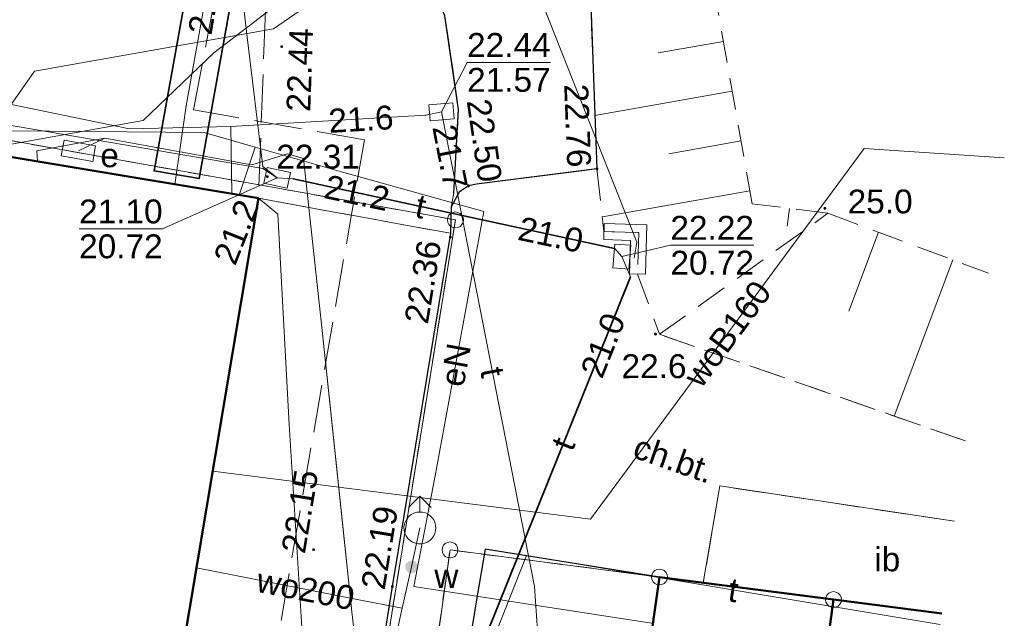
# Model space of a CAD drawing. Extents: x 7395144 to 7395446, y 6007497 to 6007827.
# Tile 22 of 62: x 7395413 to 7395444, y 6007572 to 6007590. Entities that reach past the tile are written whole.
import ezdxf
from ezdxf.enums import TextEntityAlignment as Align

# ---------------------------------------------------------------- set-up
doc = ezdxf.new("R2010")
doc.units = 0
doc.header["$PDSIZE"] = 0.75
for name, pattern in [('PRZER1-1', [2, 1, -1]), ('PRZER2-1', [3, 2, -1]), ('PRZER3-1', [4, 3, -1])]:
    doc.linetypes.add(name, pattern=pattern)
doc.layers.get('0').update_dxf_attribs({"linetype": 'CONTINUOUS', "lineweight": 13})
for name, color, linetype, lineweight in [('GEPPGD', 7, 'CONTINUOUS', 18), ('GESBZO', 7, 'CONTINUOUS', 50), ('GESDZI', 7, 'CONTINUOUS', 18), ('GSLDSO', 7, 'CONTINUOUS', 18), ('GSLKRW', 7, 'CONTINUOUS', 25), ('GSPWPN', 7, 'CONTINUOUS', 13), ('GSPWPN_O', 7, 'CONTINUOUS', 13), ('GSPWPS', 7, 'CONTINUOUS', 13), ('GSPWPS_O', 7, 'CONTINUOUS', 13), ('GSSIIN', 7, 'CONTINUOUS', 18), ('GSSIIN_O', 7, 'CONTINUOUS', 18), ('GSSKOA', 7, 'PRZER3-1', 18), ('GSSKOD', 7, 'PRZER2-1', 18), ('GSSKOD_O', 7, 'PRZER2-1', 18), ('GSSZSN', 7, 'PRZER2-1', 18), ('GULLOB', 7, 'CONTINUOUS', 35), ('GUPIKP', 7, 'CONTINUOUS', 18), ('GUPPRZ', 7, 'CONTINUOUS', 18), ('GUPPRZ_O', 7, 'CONTINUOUS', 18)]:
    doc.layers.add(name, color=color, linetype=linetype, lineweight=lineweight)
for name, color, linetype, lineweight, true_color in [('GESUZY', 7, 'PRZER1-1', 18, 0x008000), ('GULCPR', 7, 'CONTINUOUS', 18, 0xd200d2), ('GULEPR', 1, 'CONTINUOUS', 18, 0xff0000), ('GULEPR_O', 1, 'CONTINUOUS', 18, 0xff0000), ('GULTPR', 7, 'CONTINUOUS', 18, 0xff9100), ('GULTPR_O', 7, 'CONTINUOUS', 18, 0xff9100), ('GULWPR', 5, 'CONTINUOUS', 18, 0x0000ff), ('GULWPR_O', 5, 'CONTINUOUS', 18, 0x0000ff), ('GUPESE', 1, 'CONTINUOUS', 18, 0xff0000), ('GUPESE_O', 1, 'CONTINUOUS', 18, 0xff0000), ('GUPWDT', 5, 'CONTINUOUS', 18, 0x0000ff), ('GUPWZA', 5, 'CONTINUOUS', 18, 0x0000ff), ('GUPWZA_O', 5, 'CONTINUOUS', 18, 0x0000ff)]:
    doc.layers.add(name, color=color, linetype=linetype, lineweight=lineweight, true_color=true_color)
doc.styles.add('GEO-INFO', font='arial.ttf')

# ---------------------------------------------------------------- blocks, each defined once
blk = doc.blocks.new('KOLO')
blk.add_hatch(color=0).paths.add_polyline_path([(-0.5, 0), (-0.482963, -0.12941), (-0.433013, -0.25), (-0.353553, -0.353553), (-0.25, -0.433013), (-0.12941, -0.482963), (0, -0.5), (0.12941, -0.482963), (0.25, -0.433013), (0.353553, -0.353553), (0.433013, -0.25), (0.482963, -0.12941), (0.5, 0), (0.482963, 0.12941), (0.433013, 0.25), (0.353553, 0.353553), (0.25, 0.433013), (0.12941, 0.482963), (0, 0.5), (-0.12941, 0.482963), (-0.25, 0.433013), (-0.353553, 0.353553), (-0.433013, 0.25), (-0.482963, 0.12941)])
blk = doc.blocks.new('POINT')
at = {"color": 0}
blk.add_point((0, 0), dxfattribs=at)
blk = doc.blocks.new('SZAFA1')
at = {"color": 0}
blk.add_lwpolyline([(-1, -0.5), (-1, 0.5), (1, 0.5), (1, -0.5)], close=True, dxfattribs=at)
blk = doc.blocks.new('SUUS02')
at = {"color": 0}
for points in [[(-0.707107, 1.292893), (0, 2), (0.707107, 1.292893)], [(0, 1), (0, 2)]]:
    blk.add_lwpolyline(points, dxfattribs=at)
blk.add_lwpolyline([(0, 1), (0.173648, 0.984808), (0.34202, 0.939693), (0.5, 0.866025), (0.642788, 0.766044), (0.766044, 0.642788), (0.866025, 0.5), (0.939693, 0.34202), (0.984808, 0.173648), (1, 0), (0.984808, -0.173648), (0.939693, -0.34202), (0.866025, -0.5), (0.75575, -0.654861), (0.618159, -0.786053), (0.458227, -0.888835), (0.281733, -0.959493), (0.095056, -0.995472), (-0.095056, -0.995472), (-0.281733, -0.959493), (-0.458227, -0.888835), (-0.618159, -0.786053), (-0.75575, -0.654861), (-0.866025, -0.5), (-0.945001, -0.327068), (-0.989821, -0.142315), (-0.998867, 0.047582), (-0.971812, 0.235759), (-0.909632, 0.415415), (-0.814576, 0.580057), (-0.690079, 0.723734), (-0.540641, 0.841254), (-0.371662, 0.928368), (-0.189251, 0.981929)], close=True, dxfattribs=at)
blk = doc.blocks.new('PROSTOKAT1_5-1_PELNY')
at = {"color": 0}
blk.add_lwpolyline([(0.75, -0.5), (-0.75, -0.5), (-0.75, 0.5), (0.75, 0.5)], close=True, dxfattribs=at)
blk = doc.blocks.new('PION_C')
at = {"color": 0}
blk.add_lwpolyline([(0, 0.5), (0, -0.5)], dxfattribs=at)
blk = doc.blocks.new('EPPGS')
at = {"color": 0}
blk.add_lwpolyline([(0, 0.5), (0.154508, 0.475528), (0.293893, 0.404508), (0.404508, 0.293893), (0.475528, 0.154508), (0.5, 0), (0.475528, -0.154508), (0.404508, -0.293893), (0.293893, -0.404508), (0.154508, -0.475528), (0, -0.5), (-0.154508, -0.475528), (-0.293893, -0.404508), (-0.404508, -0.293893), (-0.475528, -0.154508), (-0.5, 0), (-0.475528, 0.154508), (-0.404508, 0.293893), (-0.293893, 0.404508), (-0.154508, 0.475528)], close=True, dxfattribs=at)

msp = doc.modelspace()

# ---------------------------------------------------------------- linework, layer by layer
at = {"layer": 'GESBZO', "color": 7, "linetype": 'Continuous', "lineweight": 50, "elevation": 10.18}
for points in [[(7395420.86, 6007584.82), (7395416.8, 6007560.56), (7395404.37, 6007562.63), (7395408.47, 6007586.88)], [(7395433.07, 6007570.28), (7395433.44, 6007572.93), (7395438.9, 6007572.22), (7395438.53, 6007569.51), (7395437.17, 6007559.68), (7395431.7, 6007560.5)]]:
    msp.add_lwpolyline(points, close=True, dxfattribs=at)
for points in [[(7395440.572, 6007559.2), (7395437.17, 6007559.68), (7395438.53, 6007569.51), (7395438.9, 6007572.22)], [(7395438.9, 6007572.22), (7395442.297, 6007571.78)]]:
    msp.add_lwpolyline(points, dxfattribs=at)
at = {"layer": 'GESDZI', "color": 7, "linetype": 'Continuous', "lineweight": 18, "elevation": 10.22}
for points in [[(7395442.297, 6007571.78), (7395438.9, 6007572.22), (7395433.44, 6007572.93), (7395426.87, 6007573.78), (7395424.71, 6007558.34), (7395422.21, 6007554.23), (7395427.04, 6007584.14), (7395402.11, 6007588.59), (7395407.56, 6007620.73), (7395392.56, 6007656.98), (7395384.8, 6007680.52), (7395380.12, 6007687.98), (7395387.93, 6007687.6), (7395391.55, 6007686.44), (7395398.27, 6007685.14), (7395398.89, 6007662.88), (7395405.05, 6007646.23), (7395414.78, 6007621.54), (7395431.85, 6007626.76), (7395433.13, 6007624.47), (7395436.27, 6007622.09), (7395440.39, 6007620.59), (7395444.021, 6007620.839)], [(7395440.162, 6007556.204), (7395436.76, 6007556.67), (7395437.17, 6007559.68), (7395438.53, 6007569.51), (7395438.9, 6007572.22)], [(7395438.9, 6007572.22), (7395442.297, 6007571.78)]]:
    msp.add_lwpolyline(points, dxfattribs=at)
for points in [[(7395402.11, 6007588.59), (7395427.04, 6007584.14), (7395422.21, 6007554.23), (7395395.28, 6007558.12), (7395398.1, 6007570.68)], [(7395426.87, 6007573.78), (7395433.44, 6007572.93), (7395433.07, 6007570.28), (7395431.7, 6007560.5), (7395431.27, 6007557.43), (7395424.71, 6007558.34)], [(7395433.44, 6007572.93), (7395438.9, 6007572.22), (7395438.53, 6007569.51), (7395437.17, 6007559.68), (7395436.76, 6007556.67), (7395431.27, 6007557.43), (7395431.7, 6007560.5), (7395433.07, 6007570.28)]]:
    msp.add_lwpolyline(points, close=True, dxfattribs=at)
at = {"layer": 'GESUZY', "color": 96, "linetype": 'PRZER1-1', "lineweight": 18, "ltscale": 0.5, "true_color": 0x008000, "elevation": 10.08}
for points in [[(7395442.297, 6007571.78), (7395438.9, 6007572.22), (7395433.44, 6007572.93), (7395426.87, 6007573.78), (7395424.71, 6007558.34), (7395422.21, 6007554.23), (7395427.04, 6007584.14), (7395402.11, 6007588.59), (7395407.56, 6007620.73), (7395392.56, 6007656.98), (7395384.8, 6007680.52), (7395380.12, 6007687.98), (7395387.93, 6007687.6), (7395391.55, 6007686.44), (7395398.27, 6007685.14), (7395398.89, 6007662.88), (7395405.05, 6007646.23), (7395414.78, 6007621.54), (7395431.85, 6007626.76), (7395433.13, 6007624.47), (7395436.27, 6007622.09), (7395440.39, 6007620.59), (7395444.021, 6007620.839)], [(7395440.162, 6007556.204), (7395436.76, 6007556.67), (7395437.17, 6007559.68), (7395438.53, 6007569.51), (7395438.9, 6007572.22), (7395442.297, 6007571.78)]]:
    msp.add_lwpolyline(points, dxfattribs=at)
for points in [[(7395422.21, 6007554.23), (7395395.28, 6007558.12), (7395398.1, 6007570.68), (7395402.11, 6007588.59), (7395427.04, 6007584.14)], [(7395431.27, 6007557.43), (7395424.71, 6007558.34), (7395426.87, 6007573.78), (7395433.44, 6007572.93), (7395433.07, 6007570.28), (7395431.7, 6007560.5)], [(7395436.76, 6007556.67), (7395431.27, 6007557.43), (7395431.7, 6007560.5), (7395433.07, 6007570.28), (7395433.44, 6007572.93), (7395438.9, 6007572.22), (7395438.53, 6007569.51), (7395437.17, 6007559.68)]]:
    msp.add_lwpolyline(points, close=True, dxfattribs=at)
at = {"layer": 'GSLDSO', "color": 7, "linetype": 'Continuous', "lineweight": 18, "elevation": 10.18}
for points in [[(7395431.709, 6007584.03), (7395433.048, 6007583.981), (7395433, 6007582.432)], [(7395431.691, 6007583.53), (7395432.532, 6007583.499), (7395432.5, 6007582.448)]]:
    msp.add_lwpolyline(points, dxfattribs=at)
at = {"layer": 'GSLKRW', "color": 7, "linetype": 'Continuous', "lineweight": 25, "elevation": 10.18}
for points in [[(7395412.96, 6007619.71), (7395413.59, 6007619.28), (7395414.09, 6007619.17), (7395414.61, 6007619.24), (7395415.04, 6007619.35), (7395419.73, 6007621.36), (7395421.82, 6007616.25), (7395424.47, 6007609.69), (7395428.42, 6007600.01), (7395431.2, 6007593.19), (7395431.48, 6007585.74), (7395427.7, 6007585.26), (7395427.45, 6007585.21), (7395427.16, 6007585.01), (7395426.91, 6007584.55), (7395426.89, 6007583.72)], [(7395426.99, 6007584.98), (7395427.14, 6007587.61), (7395426.71, 6007590.55), (7395421.27, 6007604.01), (7395415.04, 6007619.35)], [(7395426.89, 6007583.72), (7395425.06, 6007572.63), (7395424.86, 6007571.39), (7395421.93, 6007553.71)], [(7395433.44, 6007572.93), (7395427.969, 6007573.8), (7395427.715, 6007572.281), (7395427.49, 6007570.93), (7395426.31, 6007561.22)]]:
    msp.add_lwpolyline(points, dxfattribs=at)
at = {"layer": 'GSSIIN', "color": 7, "linetype": 'Continuous', "lineweight": 18, "elevation": 10.18}
for points in [[(7395442.297, 6007571.78), (7395438.9, 6007572.22), (7395434.813, 6007572.751), (7395435.329, 6007575.79)], [(7395435.329, 6007575.79), (7395442.694, 6007574.681)]]:
    msp.add_lwpolyline(points, dxfattribs=at)
at = {"layer": 'GSSKOA', "color": 7, "linetype": 'PRZER3-1', "lineweight": 18, "ltscale": 0.5, "elevation": 10.18}
for points in [[(7395415.04, 6007619.35), (7395421.27, 6007604.01), (7395426.71, 6007590.55), (7395427.14, 6007587.61), (7395426.99, 6007584.98), (7395426.91, 6007584.55), (7395427.16, 6007585.01), (7395427.45, 6007585.21), (7395427.7, 6007585.26), (7395431.48, 6007585.74), (7395431.2, 6007593.19), (7395428.42, 6007600.01), (7395424.47, 6007609.69), (7395421.82, 6007616.25), (7395419.73, 6007621.36)], [(7395412.52, 6007620.77), (7395409.33, 6007619.67), (7395414.06, 6007608.07), (7395421.08, 6007590.7), (7395420.86, 6007584.82), (7395426.89, 6007583.72), (7395426.91, 6007584.55), (7395426.99, 6007584.98), (7395427.14, 6007587.61), (7395426.71, 6007590.55), (7395421.27, 6007604.01), (7395415.04, 6007619.35), (7395414.61, 6007619.24), (7395414.09, 6007619.17), (7395413.59, 6007619.28), (7395412.96, 6007619.71)]]:
    msp.add_lwpolyline(points, close=True, dxfattribs=at)
msp.add_lwpolyline([(7395440.162, 6007556.206), (7395436.873, 6007556.636), (7395431.423, 6007557.453), (7395430.479, 6007557.686), (7395429.641, 6007553.304), (7395421.93, 6007553.71), (7395424.86, 6007571.39), (7395425.06, 6007572.63), (7395426.89, 6007583.72), (7395420.86, 6007584.82), (7395416.8, 6007560.56), (7395416.654, 6007560.584), (7395416.15, 6007557.38), (7395411.23, 6007558.19)], dxfattribs=at)
at = {"layer": 'GSSKOD', "color": 7, "linetype": 'PRZER2-1', "lineweight": 18, "ltscale": 0.5, "elevation": 10.18}
for points in [[(7395426.51, 6007571.15), (7395424.86, 6007571.39), (7395425.06, 6007572.63), (7395426.89, 6007583.72), (7395426.91, 6007584.55), (7395427.16, 6007585.01), (7395427.45, 6007585.21), (7395427.7, 6007585.26), (7395431.48, 6007585.74), (7395431.7, 6007583.78), (7395432.79, 6007583.74), (7395432.75, 6007582.44), (7395433.441, 6007580.549), (7395443.04, 6007577.203)], [(7395435.329, 6007575.79), (7395434.813, 6007572.751), (7395433.44, 6007572.93), (7395433.07, 6007570.28), (7395427.81, 6007571.06), (7395426.31, 6007561.22), (7395425.96, 6007559.65), (7395428.4, 6007559.28), (7395428.64, 6007560.909), (7395431.7, 6007560.5), (7395431.809, 6007560.484), (7395431.53, 6007558.55), (7395440.314, 6007557.313)], [(7395442.694, 6007574.681), (7395435.329, 6007575.79)]]:
    msp.add_lwpolyline(points, dxfattribs=at)
at = {"layer": 'GSSZSN', "color": 7, "linetype": 'PRZER2-1', "lineweight": 18, "ltscale": 0.5, "elevation": 10.06}
for points in [[(7395421.52, 6007623), (7395419.73, 6007621.36), (7395421.82, 6007616.25), (7395424.47, 6007609.69), (7395428.42, 6007600.01), (7395431.2, 6007593.19), (7395431.48, 6007585.74), (7395431.7, 6007583.78), (7395431.95, 6007583.77), (7395432.79, 6007583.74), (7395432.75, 6007582.44), (7395433.441, 6007580.549), (7395438.724, 6007584.348)], [(7395438.724, 6007584.348), (7395436.35, 6007584.65), (7395434.86, 6007593.05), (7395434.29, 6007594.33), (7395432.93, 6007597.38), (7395421.52, 6007623)], [(7395443.04, 6007577.203), (7395433.441, 6007580.549), (7395438.724, 6007584.348)], [(7395438.724, 6007584.348), (7395443.761, 6007582.464)]]:
    msp.add_lwpolyline(points, dxfattribs=at)
at = {"layer": 'GSSZSN', "color": 7, "linetype": 'Continuous', "lineweight": 18, "elevation": 10.06, "flags": 128}
for points in [[(7395435.446, 6007589.745), (7395433.402, 6007589.382)], [(7395435.724, 6007588.182), (7395431.417, 6007587.418)], [(7395436.001, 6007586.619), (7395433.739, 6007586.217)], [(7395436.278, 6007585.056), (7395431.649, 6007584.234)], [(7395437.516, 6007584.502), (7395437.445, 6007583.939)], [(7395440.307, 6007583.756), (7395439.381, 6007581.279)], [(7395442.638, 6007582.885), (7395440.804, 6007577.982)]]:
    msp.add_lwpolyline(points, dxfattribs=at)
at = {"layer": 'GULCPR', "color": 212, "linetype": 'Continuous', "lineweight": 18, "true_color": 0xd200d2, "elevation": 10.14}
msp.add_lwpolyline([(7395418.237, 6007585.256), (7395418.592, 6007587.719), (7395421.921, 6007606.258), (7395421.984, 6007607.007), (7395418.546, 6007614.205), (7395412.637, 6007627.31)], dxfattribs=at)
at = {"layer": 'GULCPR', "color": 212, "linetype": 'PRZER3-1', "lineweight": 18, "ltscale": 0.5, "true_color": 0xd200d2, "elevation": 10.14}
msp.add_lwpolyline([(7395415.591, 6007504.481), (7395416.124, 6007507.539), (7395417.428, 6007515.38), (7395419.517, 6007526.992), (7395421.62, 6007550.048), (7395413.523, 6007551.076), (7395414.196, 6007556.198), (7395414.448, 6007557.66), (7395414.682, 6007559.057), (7395419.267, 6007558.279), (7395420.886, 6007567.624), (7395424.185, 6007586.654), (7395418.825, 6007587.595), (7395419.622, 6007591.792)], dxfattribs=at)
msp.add_lwpolyline([(7395415.591, 6007504.481), (7395416.124, 6007507.539), (7395417.428, 6007515.38), (7395419.517, 6007526.992), (7395421.62, 6007550.048), (7395413.523, 6007551.076), (7395414.196, 6007556.198), (7395414.448, 6007557.66), (7395414.682, 6007559.057), (7395419.267, 6007558.279), (7395420.886, 6007567.624), (7395424.185, 6007586.654), (7395418.825, 6007587.595), (7395419.622, 6007591.792)], dxfattribs=at)
at = {"layer": 'GULEPR', "color": 1, "linetype": 'Continuous', "lineweight": 18, "true_color": 0xff0000, "elevation": 10.14}
for points in [[(7395412.565, 6007587.001), (7395413.836, 6007588.808), (7395421.332, 6007590.136), (7395426.418, 6007593.646), (7395426.254, 6007597.447), (7395424.31, 6007605.31), (7395422.596, 6007608.146), (7395419.054, 6007614.115), (7395418.078, 6007615.722), (7395416.36, 6007618.595), (7395414.627, 6007621.646), (7395413.696, 6007623.232)], [(7395413.696, 6007623.232), (7395414.627, 6007621.646), (7395416.36, 6007618.595), (7395418.078, 6007615.722), (7395419.054, 6007614.115), (7395422.596, 6007608.146), (7395424.31, 6007605.31), (7395424.636, 6007603.993), (7395425.427, 6007600.792), (7395426.254, 6007597.447), (7395426.418, 6007593.646), (7395421.332, 6007590.136), (7395413.836, 6007588.808), (7395412.565, 6007587.001)], [(7395417.878, 6007614.469), (7395420.151, 6007610.611), (7395421.909, 6007607.646), (7395423.309, 6007605.131), (7395424.928, 6007599.907), (7395425.826, 6007597.037), (7395425.632, 6007595.723), (7395425.284, 6007593.856), (7395419.462, 6007589.39), (7395417.243, 6007587.261), (7395411.934, 6007586.304)], [(7395411.433, 6007586.387), (7395411.885, 6007586.945), (7395419.158, 6007586.885), (7395420.757, 6007586.427)], [(7395411.433, 6007586.387), (7395411.885, 6007586.945), (7395419.158, 6007586.885), (7395420.757, 6007586.427)], [(7395416.045, 6007586.711), (7395413.905, 6007586.311), (7395413.929, 6007585.972)], [(7395416.045, 6007586.711), (7395415.212, 6007586.31)], [(7395438.658, 6007545.239), (7395435.666, 6007546.008), (7395424.039, 6007547.995), (7395424.288, 6007554.448), (7395425.258, 6007558.549), (7395424.782, 6007563.232), (7395423.792, 6007571.835), (7395422.864, 6007580.665), (7395422.271, 6007586.066), (7395421.77, 6007586.218), (7395420.658, 6007585.867), (7395416.045, 6007586.711)], [(7395438.658, 6007545.239), (7395435.666, 6007546.008), (7395424.039, 6007547.995), (7395424.288, 6007554.448), (7395425.258, 6007558.549), (7395424.782, 6007563.232), (7395423.792, 6007571.835), (7395423.455, 6007575.027), (7395423.111, 6007578.308), (7395422.864, 6007580.665), (7395422.271, 6007586.066), (7395421.77, 6007586.218), (7395420.658, 6007585.867), (7395416.045, 6007586.711)], [(7395420.757, 6007586.427), (7395420.259, 6007584.92)], [(7395420.757, 6007586.427), (7395423.47, 6007585.649), (7395427.936, 6007584.405), (7395426.396, 6007576.057), (7395425.74, 6007572.627), (7395433.192, 6007571.486)], [(7395420.757, 6007586.427), (7395423.47, 6007585.649), (7395427.936, 6007584.405), (7395426.396, 6007576.057), (7395425.74, 6007572.627), (7395433.192, 6007571.486)], [(7395420.86, 6007584.82), (7395421.47, 6007584.324), (7395421.824, 6007577.713), (7395422.259, 6007570.69), (7395422.622, 6007563.773), (7395422.88, 6007558.313), (7395423.446, 6007552.887), (7395423.022, 6007547.003)]]:
    msp.add_lwpolyline(points, dxfattribs=at)
at = {"layer": 'GULLOB', "color": 7, "linetype": 'Continuous', "lineweight": 35, "elevation": 10.12}
for points in [[(7395413.654, 6007626.816), (7395419.486, 6007614.175), (7395422.877, 6007607.052), (7395418.997, 6007585.438), (7395417.586, 6007585.677), (7395421.32, 6007606.416), (7395417.606, 6007614.235), (7395407.148, 6007637.7), (7395394.093, 6007671.597), (7395383.773, 6007687.421), (7395360.309, 6007692.618), (7395364.145, 6007722.468), (7395362.683, 6007722.707), (7395363.227, 6007726.797), (7395364.716, 6007726.581), (7395367.676, 6007750.689)], [(7395421.954, 6007585.427), (7395432.03, 6007583.245)], [(7395426.431, 6007567.203), (7395432.529, 6007582.354)]]:
    msp.add_lwpolyline(points, dxfattribs=at)
at = {"layer": 'GULTPR', "color": 30, "linetype": 'Continuous', "lineweight": 18, "true_color": 0xff9100, "elevation": 10.14}
for points in [[(7395432.649, 6007582.943), (7395432.731, 6007583.438), (7395416.672, 6007624.091), (7395416.523, 6007624.38)], [(7395421.451, 6007585.463), (7395420.995, 6007585.813), (7395420.504, 6007589.872), (7395419.761, 6007596.324), (7395419.208, 6007602.513), (7395418.524, 6007607.613), (7395418, 6007612.349), (7395417.275, 6007614.226), (7395416.665, 6007624.143), (7395416.523, 6007624.38)], [(7395311.597, 6007602.859), (7395311.008, 6007598.473), (7395324.145, 6007596.97), (7395404.049, 6007588.655), (7395421.001, 6007585.758), (7395421.451, 6007585.463)], [(7395426.603, 6007587.531), (7395426.109, 6007587.426), (7395419.999, 6007587.068), (7395416.819, 6007586.997), (7395410.007, 6007588.403), (7395405.705, 6007588.666), (7395385.495, 6007591.038)], [(7395429.648, 6007570.787), (7395429.521, 6007572.627), (7395426.603, 6007587.531)], [(7395420.026, 6007584.959), (7395419.999, 6007587.068)], [(7395432.261, 6007582.989), (7395432.031, 6007583.254), (7395421.954, 6007585.427), (7395421.451, 6007585.463)], [(7395426.366, 6007566.916), (7395426.415, 6007567.162), (7395432.529, 6007582.354), (7395432.261, 6007582.989)], [(7395442.25, 6007571.438), (7395429.273, 6007573.61), (7395426.703, 6007567.118), (7395426.366, 6007566.916)]]:
    msp.add_lwpolyline(points, dxfattribs=at)
at = {"layer": 'GULWPR', "color": 5, "linetype": 'Continuous', "lineweight": 18, "true_color": 0x0000ff, "elevation": 10.14}
for points in [[(7395419.425, 6007576.248), (7395431.276, 6007574.744), (7395439.862, 6007586.387), (7395444.258, 6007586.086)], [(7395425.366, 6007571.95), (7395425.667, 6007573.245), (7395425.925, 6007574.47)], [(7395425.366, 6007571.95), (7395423.961, 6007572.228), (7395420.724, 6007572.863), (7395418.918, 6007573.217)], [(7395393.402, 6007552.535), (7395400.936, 6007551.048), (7395412.834, 6007548.794), (7395419.888, 6007547.359), (7395421.236, 6007552.637), (7395422.592, 6007559.136), (7395423.303, 6007562.46), (7395423.845, 6007565.001), (7395424.299, 6007567.119), (7395425.366, 6007571.95)]]:
    msp.add_lwpolyline(points, dxfattribs=at)
at = {"layer": 'GUPPRZ_O', "color": 30, "linetype": 'Continuous', "lineweight": 9, "true_color": 0xff9100, "elevation": 10.8, "flags": 128}
for points in [[(7395430.026, 6007589.086), (7395427.405, 6007589.083), (7395426.603, 6007587.531)], [(7395427.405, 6007589.083), (7395430.026, 6007589.086)], [(7395415.234, 6007583.857), (7395417.855, 6007583.859), (7395421.451, 6007585.463)], [(7395415.234, 6007583.857), (7395417.855, 6007583.859)], [(7395436.404, 6007583.346), (7395433.783, 6007583.343), (7395432.261, 6007582.989)], [(7395433.783, 6007583.343), (7395436.404, 6007583.346)]]:
    msp.add_lwpolyline(points, dxfattribs=at)

# ---------------------------------------------------------------- block references
at = {"layer": 'GEPPGD', "color": 7, "lineweight": 18, "xscale": 0.5, "yscale": 0.5}
for p in [(7395427.04, 6007584.14, 10.24), (7395426.87, 6007573.78, 10.24), (7395433.44, 6007572.93, 10.24), (7395438.9, 6007572.22, 10.24)]:
    msp.add_blockref('EPPGS', p, dxfattribs=at)
at = {"layer": 'GSLDSO', "color": 7, "lineweight": 18, "xscale": 0.5, "yscale": 0.5}
for p, rotation in [((7395431.7, 6007583.78, 10.18), 357.8983456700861), ((7395432.75, 6007582.44, 10.18), 268.2376089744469)]:
    msp.add_blockref('PION_C', p, dxfattribs=dict(at, rotation=rotation))
at = {"layer": 'GSPWPN', "color": 7, "lineweight": 13, "xscale": 0.09, "yscale": 0.09}
for p in [(7395438.63, 6007584.505, 10.08), (7395433.315, 6007580.556, 10.08)]:
    msp.add_blockref('KOLO', p, dxfattribs=at)
at = {"layer": 'GSPWPS', "color": 7, "lineweight": 13, "xscale": 0.09, "yscale": 0.09}
for p in [(7395421.59, 6007589.58, 10.08), (7395421.14, 6007585.5, 10.08), (7395431.48, 6007585.74, 10.08), (7395427.45, 6007585.21, 10.08), (7395426.88, 6007583.6, 10.08), (7395422.59, 6007573.79, 10.08), (7395425.06, 6007572.63, 10.08)]:
    msp.add_blockref('KOLO', p, dxfattribs=at)
at = {"layer": 'GUPESE', "color": 1, "lineweight": 18, "true_color": 0xff0000, "xscale": 0.5, "yscale": 0.5, "rotation": 349.9323532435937}
msp.add_blockref('SZAFA1', (7395415.212, 6007586.31, 10.16), dxfattribs=at)
at = {"layer": 'GUPIKP', "color": 30, "lineweight": 18, "true_color": 0xff9100, "xscale": 0.5, "yscale": 0.5}
for p, rotation in [((7395426.603, 6007587.531, 10.16), 4.629300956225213), ((7395421.451, 6007585.463, 10.16), 348.0135140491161), ((7395432.261, 6007582.989, 10.16), 265.5075908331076)]:
    msp.add_blockref('PROSTOKAT1_5-1_PELNY', p, dxfattribs=dict(at, rotation=rotation))
at = {"layer": 'GUPPRZ', "color": 212, "lineweight": 18, "true_color": 0xd200d2}
msp.add_blockref('POINT', (7395418.592, 6007587.719, 10.16), dxfattribs=at)
at = {"layer": 'GUPPRZ', "color": 30, "lineweight": 18, "true_color": 0xff9100}
for p in [(7395426.109, 6007587.426, 10.16), (7395426.603, 6007587.531, 10.16), (7395426.657, 6007587.285, 10.16), (7395421.001, 6007585.758, 10.16), (7395421.451, 6007585.463, 10.16), (7395421.954, 6007585.427, 10.16), (7395432.03, 6007583.245, 10.16), (7395432.261, 6007582.989, 10.16), (7395432.529, 6007582.354, 10.16)]:
    msp.add_blockref('POINT', p, dxfattribs=at)
at = {"layer": 'GUPWDT', "color": 5, "lineweight": 18, "true_color": 0x0000ff, "xscale": 0.5, "yscale": 0.5}
msp.add_blockref('SUUS02', (7395425.925, 6007574.47, 10.16), dxfattribs=at)
at = {"layer": 'GUPWZA', "color": 5, "lineweight": 18, "true_color": 0x0000ff, "xscale": 0.4, "yscale": 0.4, "rotation": 258.6321038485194}
msp.add_blockref('KOLO', (7395425.667, 6007573.245, 10.16), dxfattribs=at)

# ---------------------------------------------------------------- texts
at = {"layer": 'GSPWPN_O', "color": 7, "linetype": 'Continuous', "lineweight": 0, "style": 'GEO-INFO'}
for s, p in [('25.0', (7395440.363, 6007584.719, 10.8)), ('22.6', (7395433.269, 6007579.548, 10.8))]:
    msp.add_text(s, height=0.75, rotation=0.0456, dxfattribs=at).set_placement(p, align=Align.MIDDLE)
at = {"layer": 'GSPWPS_O', "color": 7, "linetype": 'Continuous', "lineweight": 0, "style": 'GEO-INFO'}
for s, rotation, p in [('22.44', 87.8573, (7395422.153, 6007588.847, 10.8)), ('22.36', 80.6299, (7395426.016, 6007582.196, 10.8)), ('22.19', 80.6299, (7395424.659, 6007573.852, 10.8))]:
    msp.add_text(s, height=0.75, rotation=rotation, dxfattribs=at).set_placement(p, align=Align.MIDDLE)
for s, rotation, p in [('22.76', 272.1524, (7395431.201, 6007588.425, 10.8)), ('22.50', 278.321, (7395428.133, 6007587.985, 10.8)), ('22.15', 80.6299, (7395421.575, 6007573.756, 10.8))]:
    msp.add_text(s, height=0.75, rotation=rotation, dxfattribs=at).set_placement(p, align=Align.TOP_LEFT)
msp.add_text('22.31', height=0.75, dxfattribs=at).set_placement((7395421.42, 6007586.5, 10.8), align=Align.TOP_LEFT)
at = {"layer": 'GSSIIN_O', "color": 7, "linetype": 'Continuous', "lineweight": 0, "style": 'GEO-INFO'}
msp.add_text('ib', height=0.75, dxfattribs=at).set_placement((7395440.586, 6007573.5, 10.8), align=Align.MIDDLE)
at = {"layer": 'GSSKOD_O', "color": 7, "linetype": 'Continuous', "lineweight": 0, "style": 'GEO-INFO'}
msp.add_text('ch.bt.', height=0.75, rotation=340.7834, dxfattribs=at).set_placement((7395433.89, 6007576.632, 10.8), align=Align.MIDDLE_CENTER)
at = {"layer": 'GULEPR_O', "color": 1, "linetype": 'Continuous', "lineweight": 0, "true_color": 0xff0000, "style": 'GEO-INFO'}
msp.add_text('eN', height=0.75, rotation=79.6868, dxfattribs=at).set_placement((7395427.047, 6007579.589, 10.8), align=Align.MIDDLE)
at = {"layer": 'GULTPR_O', "color": 30, "linetype": 'Continuous', "lineweight": 0, "true_color": 0xff9100, "style": 'GEO-INFO'}
for rotation, p in [(347.8289, (7395425.955, 6007584.564, 10.8)), (280.9775, (7395428.204, 6007579.358, 10.8)), (68.2276, (7395430.419, 6007577.112, 10.8))]:
    msp.add_text('t', height=0.75, rotation=rotation, dxfattribs=at).set_placement(p, align=Align.MIDDLE)
msp.add_text('t', height=0.75, rotation=350.4975, dxfattribs=at).set_placement((7395435.761, 6007572.524, 10.8), align=Align.MIDDLE_CENTER)
at = {"layer": 'GULWPR_O', "color": 5, "linetype": 'Continuous', "lineweight": 0, "true_color": 0x0000ff, "style": 'GEO-INFO'}
msp.add_text('woB160', height=0.75, rotation=53.5935, dxfattribs=at).set_placement((7395435.569, 6007580.566, 10.8), align=Align.MIDDLE_CENTER)
msp.add_text('wo200', height=0.75, rotation=348.9013, dxfattribs=at).set_placement((7395422.343, 6007572.546, 10.8), align=Align.MIDDLE)
at = {"layer": 'GUPESE_O', "color": 1, "linetype": 'Continuous', "lineweight": 0, "true_color": 0xff0000, "style": 'GEO-INFO'}
msp.add_text('e', height=0.75, dxfattribs=at).set_placement((7395416.483, 6007585.795, 10.8), align=Align.RIGHT)
at = {"layer": 'GUPPRZ_O', "color": 212, "linetype": 'Continuous', "lineweight": 0, "true_color": 0xd200d2, "style": 'GEO-INFO'}
msp.add_text('21.62', height=0.75, rotation=80.5658, dxfattribs=at).set_placement((7395419.23, 6007591.27, 10.8), align=Align.MIDDLE)
at = {"layer": 'GUPPRZ_O', "color": 30, "linetype": 'Continuous', "lineweight": 0, "true_color": 0xff9100, "style": 'GEO-INFO'}
for s, p in [('22.44', (7395427.405, 6007589.256, 10.8)), ('21.57', (7395427.406, 6007588.161, 10.8)), ('21.10', (7395415.234, 6007584.03, 10.8)), ('22.22', (7395433.783, 6007583.516, 10.8)), ('20.72', (7395415.235, 6007582.935, 10.8)), ('20.72', (7395433.784, 6007582.421, 10.8))]:
    msp.add_text(s, height=0.75, rotation=0.0456, dxfattribs=at).set_placement(p)
for s, rotation, p in [('21.6', 3.4834, (7395424.076, 6007587.306, 10.8)), ('21.7', 280.9775, (7395426.879, 6007586.122, 10.8)), ('21.2', 348.0135, (7395423.955, 6007584.996, 10.8)), ('21.2', 68.2276, (7395420.153, 6007583.762, 10.8)), ('21.0', 348.0135, (7395430.031, 6007583.678, 10.8)), ('21.0', 68.2276, (7395431.666, 6007580.208, 10.8))]:
    msp.add_text(s, height=0.75, rotation=rotation, dxfattribs=at).set_placement(p, align=Align.MIDDLE)
at = {"layer": 'GUPWZA_O', "color": 5, "linetype": 'Continuous', "lineweight": 0, "true_color": 0x0000ff, "style": 'GEO-INFO'}
msp.add_text('w', height=0.75, rotation=0.0456, dxfattribs=at).set_placement((7395426.756, 6007572.962, 10.8), align=Align.MIDDLE)

doc.saveas('drawing.dxf')
